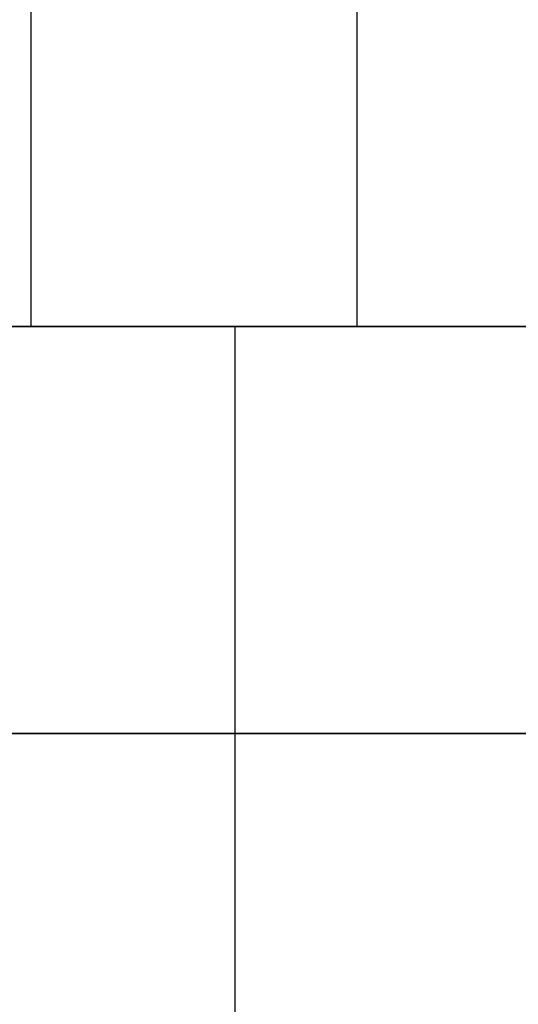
# Model space of a CAD drawing. Header units: millimetres. Extents: x -65 to 65, y -196 to 80.
# Tile 4 of 256: x -5.89 to -4.05, y -186.5 to -182.87. Entities that reach past the tile are written whole.
import ezdxf

# ---------------------------------------------------------------- set-up
doc = ezdxf.new("R2010")
doc.units = ezdxf.units.MM
doc.header["$MEASUREMENT"] = 0
doc.layers.add('IGES level 0', color=7, linetype='Continuous', true_color=0xa0a0a0)

msp = doc.modelspace()

# ---------------------------------------------------------------- linework, layer by layer
at = {"layer": 'IGES level 0'}
for p, q in [((-5.85, -184), (-5.85, -80)), ((-4.65, -80.5), (-4.65, -184)), ((-65, -184), (-5.1, -184)), ((-5.85, -184), (-4.65, -184)), ((-5.1, -184), (-5.1, -189))]:
    msp.add_line(p, q, dxfattribs=at)
at = {"layer": 'IGES level 0', "extrusion": (0, 1, 0)}
for centre, radius in [((0, 0, -184), 65), ((0, 0, -184), 5.85), ((0, 0, -184), 5.1), ((0, 0, -184), 4.65), ((0, 0, -185.5), 65)]:
    msp.add_circle(centre, radius, dxfattribs=at)
at = {"layer": 'IGES level 0', "extrusion": (4.37257e-16, 1, 0)}
msp.add_circle((0, 0, -184), 65, dxfattribs=at)
at = {"layer": 'IGES level 0', "extrusion": (-4.85841e-15, 1, 0)}
msp.add_circle((0, 0, -184), 5.85, dxfattribs=at)
at = {"layer": 'IGES level 0', "extrusion": (-5.57288e-15, 1, 0)}
msp.add_circle((0, 0, -184), 5.1, dxfattribs=at)
at = {"layer": 'IGES level 0', "extrusion": (6.1122e-15, 1, 0)}
msp.add_circle((0, 0, -184), 4.65, dxfattribs=at)

doc.saveas('drawing.dxf')
